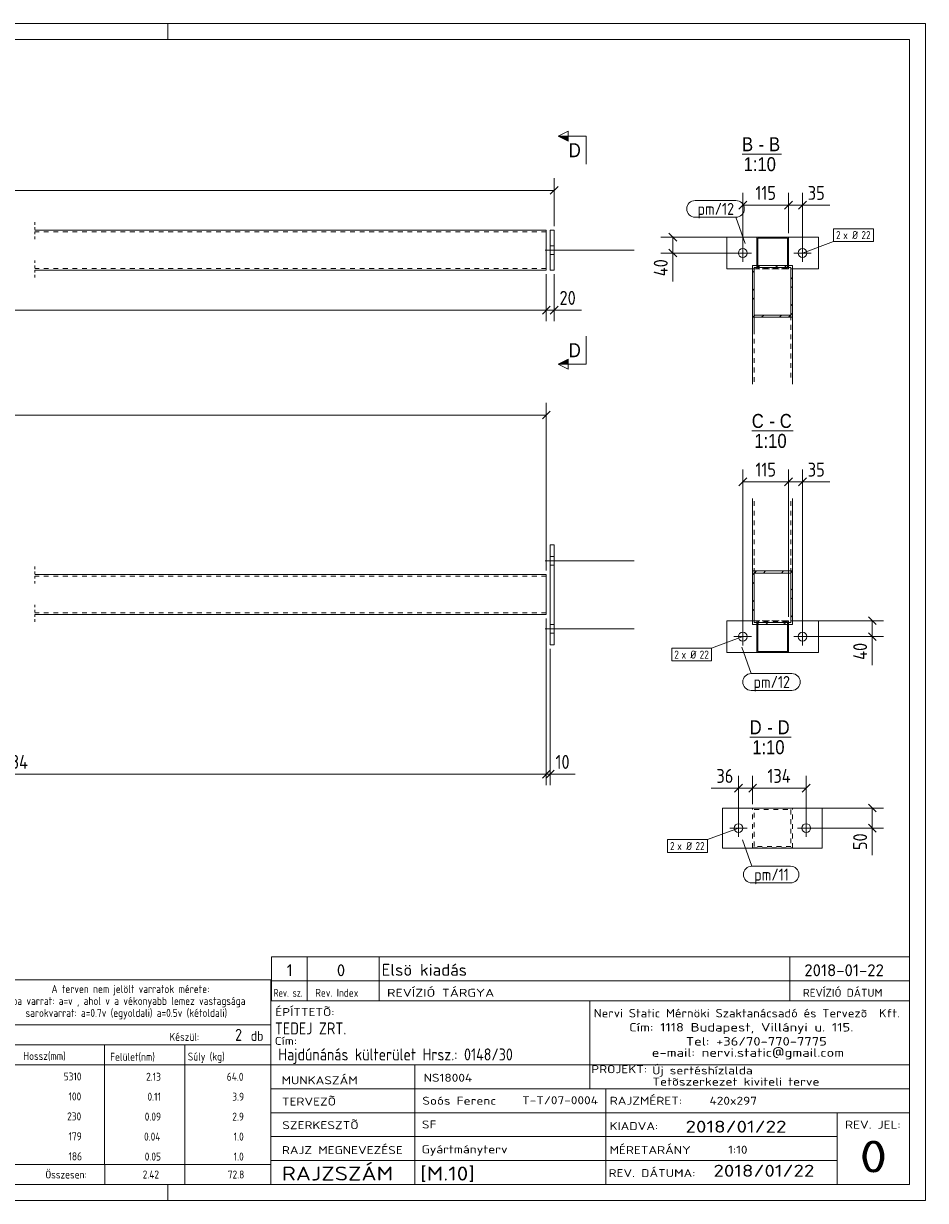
# Model space of a CAD drawing. Header units: millimetres. Extents: x 1 to 419, y 1 to 296.
# Tile 2 of 2: x 193 to 419, y 1 to 296. Entities that reach past the tile are written whole.
import ezdxf

# ---------------------------------------------------------------- set-up
doc = ezdxf.new("R2010")
doc.units = ezdxf.units.MM
doc.header["$LTSCALE"] = 0.6
for name, pattern in [('XKITLINE00', [0]), ('XKITLINE01', [4, 1, -1, 1, -1]), ('XKITLINE02', [4, 2, -2])]:
    doc.linetypes.add(name, pattern=pattern)
for name, color, linetype, lineweight in [('Bolt', 7, 'Continuous', 0), ('BoltMark', 3, 'Continuous', 0), ('DrawingSheet', 5, 'Continuous', 0), ('OtherObjectType', 1, 'Continuous', 0), ('Part', 2, 'Continuous', 0), ('PartMark', 3, 'Continuous', 0), ('Section', 6, 'Continuous', 0), ('Z-DIMENSIONS', 1, 'Continuous', 0)]:
    doc.layers.add(name, color=color, linetype=linetype, lineweight=lineweight)
doc.styles.add('ARIAL', font='ARIAL.TTF')
doc.styles.add('ISOCPEUR', font='ISOCPEUR.TTF')

msp = doc.modelspace()

# ---------------------------------------------------------------- hatches: boundary and pattern name
at = {"layer": 'Section'}
for points in [[(329.43, 266.5), (326.93, 267.75), (329.43, 267.75)], [(329.43, 210.62), (326.93, 210.62), (329.43, 211.87)]]:
    msp.add_hatch(color=6, dxfattribs=at).paths.add_polyline_path(points, flags=17)

# ---------------------------------------------------------------- linework, layer by layer
at = {"layer": 'Bolt', "color": 3, "linetype": 'XKITLINE00', "lineweight": 0}
for p, q in [((323.67, 239.17), (345.92, 239.17)), ((323.67, 239.17), (345.92, 239.17)), ((324.92, 240.27), (325.92, 240.27)), ((324.92, 240.27), (325.92, 240.27)), ((373.18, 236.28), (373.18, 240.68)), ((388.18, 236.28), (388.18, 240.68)), ((324.92, 238.07), (325.92, 238.07)), ((324.92, 238.07), (325.92, 238.07)), ((370.98, 238.48), (375.38, 238.48)), ((385.98, 238.48), (390.38, 238.48)), ((324.92, 162.4), (325.92, 162.4)), ((323.67, 161.3), (345.92, 161.3)), ((324.92, 160.2), (325.92, 160.2)), ((324.92, 145.4), (325.92, 145.4)), ((323.67, 144.3), (345.92, 144.3)), ((324.92, 143.2), (325.92, 143.2)), ((370.98, 142.32), (375.38, 142.32)), ((373.18, 140.12), (373.18, 144.52)), ((385.98, 142.32), (390.38, 142.32)), ((388.18, 140.12), (388.18, 144.52)), ((372.11, 92.14), (372.11, 96.54)), ((389.11, 92.14), (389.11, 96.54)), ((369.91, 94.34), (374.31, 94.34)), ((386.91, 94.34), (391.31, 94.34))]:
    msp.add_line(p, q, dxfattribs=at)
for centre in [(373.18, 238.48), (388.18, 238.48), (373.18, 142.32), (388.18, 142.32), (372.11, 94.34), (389.11, 94.34)]:
    msp.add_circle(centre, 1.1, dxfattribs=at)
at = {"layer": 'BoltMark', "color": 7, "linetype": 'XKITLINE00', "lineweight": 0}
for p, q in [((395.97, 244.58), (405.93, 244.58)), ((395.97, 241.38), (395.97, 244.58)), ((405.93, 241.38), (405.93, 244.58)), ((388.18, 238.48), (395.97, 241.38)), ((395.97, 241.38), (405.93, 241.38)), ((373.18, 142.32), (365.38, 139.42)), ((355.42, 139.42), (365.38, 139.42)), ((355.42, 136.22), (355.42, 139.42)), ((365.38, 136.22), (365.38, 139.42)), ((355.42, 136.22), (365.38, 136.22)), ((372.11, 94.34), (364.31, 91.44)), ((354.35, 91.44), (364.31, 91.44)), ((354.35, 88.24), (354.35, 91.44)), ((364.31, 88.24), (364.31, 91.44)), ((354.35, 88.24), (364.31, 88.24))]:
    msp.add_line(p, q, dxfattribs=at)
at = {"layer": 'DrawingSheet', "color": 2, "linetype": 'XKITLINE00', "lineweight": 0}
for p, q in [((419, 296), (1, 296)), ((229, 292), (229, 296)), ((419, 1), (419, 296)), ((229, 1), (229, 5)), ((1, 1), (419, 1))]:
    msp.add_line(p, q, dxfattribs=at)
at = {"layer": 'DrawingSheet', "color": 3, "linetype": 'XKITLINE00', "lineweight": 0}
for p, q in [((415, 292), (5, 292)), ((415, 5), (415, 292)), ((5, 5), (415, 5))]:
    msp.add_line(p, q, dxfattribs=at)
at = {"layer": 'OtherObjectType', "color": 6, "linetype": 'XKITLINE00', "lineweight": 0}
for p, q in [((373.01, 263.25), (382.89, 263.25)), ((375.45, 193.89), (385.84, 193.89)), ((374.92, 117.11), (385.31, 117.11))]:
    msp.add_line(p, q, dxfattribs=at)
at = {"layer": 'OtherObjectType', "color": 7, "linetype": 'XKITLINE00', "lineweight": 0}
for p, q in [((255, 62.05), (415, 62.05)), ((255, 62.05), (255, 56.05)), ((264, 62.05), (264, 56.05)), ((282, 62.05), (282, 56.05)), ((385, 62.05), (385, 56.05)), ((415, 62.05), (415, 56.05)), ((94.84, 56.26), (254.84, 56.26)), ((254.84, 56.26), (254.84, 45.01)), ((255, 56.05), (255, 51.05)), ((255, 56.05), (415, 56.05)), ((264, 56.05), (264, 51.05)), ((282, 56.05), (282, 51.05)), ((385, 56.05), (385, 51.05)), ((415, 56.05), (415, 51.05)), ((254.84, 51.05), (254.84, 6.75)), ((254.84, 51.05), (415, 51.05)), ((415, 51.05), (255, 51.05)), ((334.84, 51), (334.84, 35)), ((414.98, 5), (415, 51.05)), ((94.84, 45.01), (254.84, 45.01)), ((94.84, 45.01), (254.84, 45.01)), ((254.84, 45.01), (254.84, 40.01)), ((94.84, 40.01), (254.84, 40.01)), ((213.15, 40.01), (213.15, 35.01)), ((233.33, 40.01), (233.33, 35.01)), ((254.84, 40.01), (254.84, 35.01)), ((94.84, 35.01), (254.84, 35.01)), ((213.18, 35.01), (213.18, 30.01)), ((233.33, 35.01), (233.33, 30.01)), ((254.84, 35.01), (254.84, 30.01)), ((254.98, 35), (414.98, 35)), ((290.98, 35), (290.98, 5)), ((334.84, 35), (334.84, 29)), ((213.18, 30.01), (213.18, 25.01)), ((233.33, 30.01), (233.33, 25.01)), ((254.84, 30.01), (254.84, 25.01)), ((254.98, 29), (338.84, 29)), ((338.84, 29), (338.84, 5)), ((338.84, 29), (414.84, 29)), ((213.18, 25.01), (213.18, 20.01)), ((233.33, 25.01), (233.33, 20.01)), ((254.84, 25.01), (254.84, 20.01)), ((254.98, 23), (414.98, 23)), ((396.84, 23), (396.84, 5)), ((213.18, 20.01), (213.18, 15.01)), ((233.33, 20.01), (233.33, 15.01)), ((254.84, 20.01), (254.84, 15.01)), ((213.18, 15), (213.18, 10)), ((233.33, 15), (233.33, 10)), ((254.84, 15), (254.84, 10)), ((254.98, 17), (396.84, 17)), ((94.84, 10), (254.84, 10)), ((213.19, 10), (213.19, 5)), ((233.31, 10), (233.31, 5)), ((254.84, 10), (254.84, 5)), ((254.98, 11), (396.98, 11)), ((94.84, 5), (254.84, 5)), ((254.98, 5), (414.98, 5))]:
    msp.add_line(p, q, dxfattribs=at)
at = {"layer": 'OtherObjectType', "color": 1, "linetype": 'XKITLINE00', "lineweight": 0}
for p, q in [((415, 62.05), (255, 62.05)), ((255, 56.05), (415, 56.05))]:
    msp.add_line(p, q, dxfattribs=at)
at = {"layer": 'Part', "color": 2, "linetype": 'XKITLINE01', "lineweight": 0}
for p, q in [((195.68, 246.18), (195.68, 241.78)), ((195.68, 236.58), (195.68, 232.18)), ((195.68, 159.87), (195.68, 155.47)), ((195.68, 150.27), (195.68, 145.87))]:
    msp.add_line(p, q, dxfattribs=at)
at = {"layer": 'Part', "color": 2, "linetype": 'XKITLINE00', "lineweight": 0}
for p, q in [((323.93, 244.18), (195.67, 244.18)), ((323.93, 244.18), (323.93, 234.18)), ((324.92, 234.17), (324.92, 244.17)), ((324.92, 244.17), (325.92, 244.17)), ((325.92, 234.17), (325.92, 244.17)), ((369.18, 242.48), (369.18, 234.48)), ((369.18, 242.48), (376.68, 242.48)), ((376.68, 242.48), (376.68, 235.36)), ((384.68, 242.48), (376.68, 242.48)), ((376.98, 235.36), (376.98, 242.18)), ((384.38, 242.18), (376.98, 242.18)), ((384.38, 242.18), (384.38, 235.36)), ((392.18, 242.48), (384.68, 242.48)), ((384.68, 235.36), (384.68, 242.48)), ((392.18, 234.48), (392.18, 242.48)), ((323.93, 234.18), (195.67, 234.18)), ((324.92, 234.17), (325.92, 234.17)), ((369.18, 234.48), (375.67, 234.48)), ((375.67, 222.36), (375.67, 235.36)), ((375.67, 235.36), (385.67, 235.36)), ((376.07, 234.84), (376.07, 222.88)), ((385.27, 234.84), (376.07, 234.84)), ((376.68, 235.36), (376.98, 235.36)), ((384.38, 235.36), (384.68, 235.36)), ((385.27, 222.88), (385.27, 234.84)), ((385.67, 235.36), (385.67, 222.36)), ((392.18, 234.48), (385.67, 234.48)), ((385.67, 222.36), (375.67, 222.36)), ((375.67, 222.36), (375.67, 205.64)), ((376.07, 222.88), (385.27, 222.88)), ((385.67, 222.36), (385.67, 205.64)), ((375.67, 158.81), (375.67, 176.92)), ((385.67, 158.81), (385.67, 176.92)), ((324.92, 140.3), (324.92, 165.3)), ((325.92, 165.3), (324.92, 165.3)), ((325.92, 140.3), (325.92, 165.3)), ((323.93, 157.87), (195.67, 157.87)), ((323.93, 157.87), (323.93, 147.87)), ((375.67, 158.81), (385.67, 158.81)), ((375.67, 145.36), (375.67, 158.81)), ((385.27, 158.27), (376.07, 158.27)), ((376.07, 158.27), (376.07, 145.9)), ((385.27, 145.9), (385.27, 158.27)), ((385.67, 158.81), (385.67, 145.36)), ((323.93, 147.87), (195.67, 147.87)), ((369.18, 138.32), (369.18, 146.32)), ((369.18, 146.32), (375.67, 146.32)), ((385.67, 145.36), (375.67, 145.36)), ((376.07, 145.9), (385.27, 145.9)), ((376.98, 145.36), (376.68, 145.36)), ((376.68, 145.36), (376.68, 138.32)), ((376.98, 138.62), (376.98, 145.36)), ((384.68, 145.36), (384.38, 145.36)), ((384.38, 138.62), (384.38, 145.36)), ((384.68, 138.32), (384.68, 145.36)), ((385.67, 146.32), (392.18, 146.32)), ((392.18, 138.32), (392.18, 146.32)), ((325.92, 140.3), (324.92, 140.3)), ((369.18, 138.32), (376.68, 138.32)), ((384.68, 138.32), (376.68, 138.32)), ((384.38, 138.62), (376.98, 138.62)), ((392.18, 138.32), (384.68, 138.32)), ((368.11, 89.34), (368.11, 99.34)), ((393.11, 99.34), (368.11, 99.34)), ((385.67, 99.36), (375.67, 99.36)), ((375.67, 99.34), (375.67, 99.36)), ((385.67, 99.34), (385.67, 99.36)), ((393.11, 89.34), (393.11, 99.34)), ((393.11, 89.34), (368.11, 89.34))]:
    msp.add_line(p, q, dxfattribs=at)
at = {"layer": 'Part', "color": 7, "linetype": 'XKITLINE02', "lineweight": 0}
for p, q in [((323.93, 243.78), (195.67, 243.78)), ((384.68, 242.48), (376.68, 242.48)), ((323.93, 234.58), (195.67, 234.58)), ((375.67, 235.36), (375.67, 218.64)), ((375.67, 234.48), (385.67, 234.48)), ((376.07, 234.84), (376.07, 218.12)), ((376.68, 235.36), (376.68, 234.48)), ((384.68, 234.48), (376.68, 234.48)), ((376.98, 235.36), (376.98, 234.78)), ((376.98, 234.78), (376.98, 234.84)), ((384.38, 234.78), (376.98, 234.78)), ((384.38, 235.36), (384.38, 234.78)), ((384.38, 234.78), (384.38, 234.84)), ((384.68, 235.36), (384.68, 234.48)), ((385.27, 234.84), (385.27, 218.12)), ((385.67, 235.36), (385.67, 218.64)), ((376.07, 222.36), (376.07, 222.88)), ((376.07, 206.16), (376.07, 222.36)), ((385.27, 222.88), (385.27, 206.16)), ((376.07, 158.27), (376.07, 176.38)), ((385.27, 158.27), (385.27, 176.38)), ((375.67, 145.36), (375.67, 163.47)), ((376.07, 145.9), (376.07, 164)), ((385.27, 145.9), (385.27, 164)), ((385.67, 145.36), (385.67, 163.47)), ((323.93, 157.47), (195.67, 157.47)), ((323.93, 148.27), (195.67, 148.27)), ((375.67, 146.32), (385.67, 146.32)), ((384.68, 146.32), (376.68, 146.32)), ((376.68, 145.36), (376.68, 146.32)), ((384.38, 146.02), (376.98, 146.02)), ((376.98, 145.36), (376.98, 146.02)), ((384.38, 145.36), (384.38, 146.02)), ((384.68, 145.36), (384.68, 146.32)), ((384.68, 138.32), (376.68, 138.32)), ((375.67, 89.36), (375.67, 99.34)), ((376.07, 89.76), (376.07, 98.96)), ((376.07, 98.96), (385.27, 98.96)), ((385.27, 98.96), (385.27, 89.76)), ((385.67, 89.36), (385.67, 99.34)), ((375.67, 89.36), (385.67, 89.36)), ((385.27, 89.76), (376.07, 89.76))]:
    msp.add_line(p, q, dxfattribs=at)
at = {"layer": 'Part', "color": 11, "linetype": 'XKITLINE00', "lineweight": 0}
for p, q in [((379.44, 242.18), (379.14, 242.48)), ((381.04, 242.18), (380.74, 242.48)), ((384.24, 242.18), (383.94, 242.48)), ((384.68, 241.74), (384.38, 242.04)), ((376.98, 241.45), (376.68, 241.75)), ((376.98, 239.85), (376.68, 240.15)), ((376.98, 236.66), (376.68, 236.96)), ((376.68, 236.96), (376.68, 236.96)), ((384.68, 238.54), (384.38, 238.84)), ((384.68, 236.95), (384.38, 237.25)), ((375.67, 233.59), (376.07, 233.99)), ((376.93, 234.84), (377.45, 235.36)), ((381.42, 234.84), (381.94, 235.36)), ((383.67, 234.84), (384.19, 235.36)), ((385.27, 231.96), (385.67, 232.36)), ((385.27, 229.72), (385.67, 230.12)), ((375.67, 229.1), (376.07, 229.5)), ((375.67, 226.85), (376.07, 227.25)), ((385.27, 225.23), (385.67, 225.63)), ((375.67, 222.36), (376.19, 222.88)), ((377.92, 222.36), (378.44, 222.88)), ((382.41, 222.36), (382.93, 222.88)), ((384.65, 222.36), (385.17, 222.88)), ((385.27, 222.98), (385.67, 223.38)), ((376.07, 158.21), (375.67, 157.81)), ((376.67, 158.81), (376.14, 158.27)), ((378.92, 158.81), (378.38, 158.27)), ((383.41, 158.81), (382.87, 158.27)), ((385.65, 158.81), (385.12, 158.27)), ((376.07, 155.96), (375.67, 155.56)), ((385.67, 154.34), (385.27, 153.94)), ((376.07, 151.47), (375.67, 151.07)), ((385.67, 152.09), (385.27, 151.69)), ((376.07, 149.23), (375.67, 148.83)), ((385.67, 147.6), (385.27, 147.2)), ((377.23, 145.9), (376.69, 145.36)), ((379.48, 145.9), (378.94, 145.36)), ((383.97, 145.9), (383.43, 145.36)), ((383.43, 145.36), (383.43, 145.36)), ((384.68, 144.64), (384.38, 144.94)), ((376.98, 142.86), (376.68, 143.16)), ((384.68, 143.06), (384.38, 143.36)), ((376.98, 141.27), (376.68, 141.57)), ((384.68, 139.9), (384.38, 140.2)), ((376.77, 138.32), (376.68, 138.41)), ((379.93, 138.32), (379.63, 138.62)), ((381.51, 138.32), (381.21, 138.62)), ((384.68, 138.32), (384.37, 138.62))]:
    msp.add_line(p, q, dxfattribs=at)
at = {"layer": 'PartMark', "color": 7, "linetype": 'XKITLINE00', "lineweight": 0}
for p, q in [((361.25, 251.64), (371.48, 251.64)), ((361.25, 247.44), (371.48, 247.44)), ((373.81, 240.85), (371.48, 247.44)), ((372.95, 139.65), (375.28, 133.06)), ((375.28, 133.06), (385.5, 133.06)), ((375.28, 128.86), (385.5, 128.86)), ((373.14, 91.37), (375.46, 84.78)), ((375.46, 84.78), (385.17, 84.78)), ((375.46, 80.58), (385.17, 80.58))]:
    msp.add_line(p, q, dxfattribs=at)
for centre, start, end in [((361.25, 249.54), 90, 270), ((371.48, 249.54), 270, 90), ((375.28, 130.96), 90, 270), ((385.5, 130.96), 270, 90), ((375.46, 82.68), 90, 270), ((385.17, 82.68), 270, 90)]:
    msp.add_arc(centre, 2.1, start, end, dxfattribs=at)
at = {"layer": 'Section', "color": 6, "linetype": 'XKITLINE00', "lineweight": 0}
for p, q in [((326.93, 267.75), (329.43, 269)), ((329.43, 266.5), (329.43, 269)), ((326.93, 267.75), (329.43, 266.5)), ((333.93, 267.75), (326.93, 267.75)), ((333.93, 267.75), (333.93, 260.75)), ((333.93, 210.62), (333.93, 217.62)), ((326.93, 210.62), (329.43, 211.87)), ((329.43, 209.37), (326.93, 210.62)), ((333.93, 210.62), (326.93, 210.62)), ((329.43, 211.87), (329.43, 209.37))]:
    msp.add_line(p, q, dxfattribs=at)
at = {"layer": 'Z-DIMENSIONS', "color": 7, "linetype": 'XKITLINE00', "lineweight": 0}
for p, q in [((325.92, 245.17), (325.92, 257.23)), ((37.5, 254.18), (325.92, 254.18)), ((326.91, 255.17), (324.93, 253.19)), ((374.17, 251.49), (372.19, 249.51)), ((373.18, 239.48), (373.18, 253.55)), ((385.67, 251.49), (383.69, 249.51)), ((385.67, 251.49), (383.69, 249.51)), ((384.68, 243.48), (384.68, 253.55)), ((384.68, 243.48), (384.68, 253.55)), ((389.17, 251.49), (387.19, 249.51)), ((388.18, 239.48), (388.18, 253.55)), ((373.18, 250.5), (384.68, 250.5)), ((384.68, 250.5), (388.18, 250.5)), ((388.18, 250.5), (395.01, 250.5)), ((388.18, 250.5), (395.01, 250.5)), ((375.68, 242.48), (352.62, 242.48)), ((354.68, 243.47), (356.66, 241.49)), ((355.67, 238.48), (355.67, 242.48)), ((354.68, 239.47), (356.66, 237.49)), ((372.18, 238.48), (352.62, 238.48)), ((355.67, 238.48), (355.67, 231.34)), ((355.67, 238.48), (355.67, 231.34)), ((323.93, 233.18), (323.93, 221.38)), ((323.93, 233.18), (323.93, 221.38)), ((325.92, 233.17), (325.92, 221.38)), ((324.92, 225.17), (322.94, 223.19)), ((324.92, 225.17), (322.94, 223.19)), ((326.91, 225.17), (324.93, 223.19)), ((38.5, 224.18), (323.93, 224.18)), ((323.93, 224.18), (325.92, 224.18)), ((325.92, 224.18), (332.76, 224.18)), ((325.92, 224.18), (332.76, 224.18)), ((323.93, 158.87), (323.93, 200.92)), ((44.18, 197.87), (323.93, 197.87)), ((324.92, 198.86), (322.94, 196.88)), ((373.18, 143.32), (373.18, 184.19)), ((384.68, 147.32), (384.68, 184.19)), ((384.68, 147.32), (384.68, 184.19)), ((388.18, 143.32), (388.18, 184.19)), ((374.17, 182.13), (372.19, 180.15)), ((373.18, 181.14), (384.68, 181.14)), ((385.67, 182.13), (383.69, 180.15)), ((385.67, 182.13), (383.69, 180.15)), ((384.68, 181.14), (388.18, 181.14)), ((389.17, 182.13), (387.19, 180.15)), ((388.18, 181.14), (395.01, 181.14)), ((388.18, 181.14), (395.01, 181.14)), ((323.93, 146.87), (323.93, 105.07)), ((323.93, 146.87), (323.93, 105.07)), ((385.68, 146.32), (408.47, 146.32)), ((404.68, 147.31), (406.66, 145.33)), ((405.67, 142.32), (405.67, 146.32)), ((389.18, 142.32), (408.47, 142.32)), ((404.68, 143.31), (406.66, 141.33)), ((405.67, 142.32), (405.67, 135.18)), ((405.67, 142.32), (405.67, 135.18)), ((324.92, 139.3), (324.92, 105.07)), ((56.14, 107.87), (323.93, 107.87)), ((324.92, 108.86), (322.94, 106.88)), ((324.92, 108.86), (322.94, 106.88)), ((325.91, 108.86), (323.93, 106.88)), ((323.93, 107.87), (324.92, 107.87)), ((324.92, 107.87), (331.16, 107.87)), ((324.92, 107.87), (331.16, 107.87)), ((372.11, 95.34), (372.11, 107.41)), ((375.67, 100.36), (375.67, 107.41)), ((375.67, 100.36), (375.67, 107.41)), ((389.11, 95.34), (389.11, 107.41)), ((372.11, 104.36), (365.27, 104.36)), ((372.11, 104.36), (365.27, 104.36)), ((373.1, 105.35), (371.12, 103.37)), ((372.11, 104.36), (375.67, 104.36)), ((376.66, 105.35), (374.68, 103.37)), ((376.66, 105.35), (374.68, 103.37)), ((375.67, 104.36), (389.11, 104.36)), ((390.1, 105.35), (388.12, 103.37)), ((404.68, 100.35), (406.66, 98.37)), ((386.67, 99.36), (408.47, 99.36)), ((405.67, 94.34), (405.67, 99.36)), ((404.68, 95.33), (406.66, 93.35)), ((390.11, 94.34), (408.47, 94.34)), ((405.67, 94.34), (405.67, 87.51)), ((405.67, 94.34), (405.67, 87.51))]:
    msp.add_line(p, q, dxfattribs=at)
at = {"layer": 'Z-DIMENSIONS', "color": 3}
for p in [(325.92, 254.18), (373.18, 250.5), (384.68, 250.5), (384.68, 250.5), (388.18, 250.5), (355.67, 242.48), (355.67, 238.48), (323.93, 224.18), (323.93, 224.18), (325.92, 224.18), (323.93, 197.87), (373.18, 181.14), (384.68, 181.14), (384.68, 181.14), (388.18, 181.14), (405.67, 146.32), (405.67, 142.32), (323.93, 107.87), (323.93, 107.87), (324.92, 107.87), (372.11, 104.36), (375.67, 104.36), (375.67, 104.36), (389.11, 104.36), (405.67, 99.36), (405.67, 94.34)]:
    msp.add_point(p, dxfattribs=at)

# ---------------------------------------------------------------- texts
at = {"layer": 'BoltMark', "color": 3, "style": 'ISOCPEUR', "width": 0.85}
for s, p in [('2', (396.57, 241.98)), ('x Ø', (398.37, 241.98)), ('22', (402.93, 241.98)), ('2', (356.02, 136.82)), ('x Ø', (357.82, 136.82)), ('22', (362.38, 136.82)), ('2', (354.95, 88.84)), ('x Ø', (356.75, 88.84)), ('22', (361.31, 88.84))]:
    msp.add_text(s, height=2, dxfattribs=at).set_placement(p)
at = {"layer": 'OtherObjectType', "color": 6, "style": 'ARIAL', "width": 0.85}
for s, p in [('B', (373.01, 264)), ('-', (377.18, 264)), ('B', (379.78, 264)), ('1:10', (373.41, 259)), ('C', (375.45, 194.64)), ('C', (382.47, 194.64)), ('-', (379.87, 194.64)), ('1:10', (376.1, 189.64)), ('D', (374.92, 117.86)), ('D', (381.94, 117.86)), ('-', (379.34, 117.86)), ('1:10', (375.57, 112.86))]:
    msp.add_text(s, height=3.5, dxfattribs=at).set_placement(p)
at = {"layer": 'OtherObjectType', "color": 7, "style": 'ISOCPEUR'}
for s, height, width, p in [('1', 3, 1.017001, (258.82, 57.2)), ('0', 3, 1.017001, (271.4, 57.2)), ('Elsö kiadás', 3, 1.017001, (282.63, 57.31)), ('2018-01-22', 3, 1.017001, (388.62, 57.2)), ('A terven nem jelölt varratok mérete:', 2, 0.85, (199.86, 53.01)), ('Rev. sz.', 2, 0.68, (255.54, 52.05)), ('Rev. Index', 2, 0.85, (266, 52.05)), ('REVÍZIÓ TÁRGYA', 2, 1.275, (284, 52.05)), ('REVÍZIÓ DÁTUM', 2, 1.02, (388.28, 52.05)), ('tompa varrat: a=v , ahol v a vékonyabb lemez vastagsága', 2, 0.85, (186.34, 50.01)), ('sarokvarrat: a=0.7v (egyoldali) a=0.5v (kétoldali)', 2, 0.85, (193.34, 47.01)), ('ÉPÍTTETÕ:', 2, 1.211571, (255.96, 47.22)), ('Nervi Static Mérnöki\xa0Szaktanácsadó\xa0és\xa0Tervezõ  Kft.', 2.1176, 1.08375, (335.84, 46.88)), ('TEDEJ ZRT.', 3, 0.85, (255.87, 42.62)), ('Cím:\xa01118 Budapest, Villányi u. 115.', 2.1176, 1.250101, (344.68, 43.35)), ('Készül:', 2, 0.85, (229.47, 41.01)), ('db', 2.5, 0.85, (249.84, 41.01)), ('Cím:', 2, 1.211571, (255.84, 40)), ('Tel:\xa0+36/70-770-7775', 2.1176, 1.250101, (358.91, 39.82)), ('Hossz(mm)', 2, 0.85, (192.78, 36.22)), ('Súly (kg)', 2, 0.85, (234.05, 36.07)), ('Hajdúnánás külterület Hrsz.: 0148/30', 3, 0.85, (256.73, 36.1)), ('e-mail:\xa0nervi.static@gmail.com', 2.1176, 1.250101, (350.38, 37)), ('Felület(nm)', 2, 0.85, (214.56, 36.01)), ('MUNKASZÁM', 2, 1.211571, (257.55, 30.12)), ('NS18004', 2, 1.211571, (293.17, 30.76)), ('PROJEKT:', 2, 1.211571, (335.18, 32.9)), ('Új sertéshízlalda', 2, 1.211571, (350.47, 32.6)), ('Tetõszerkezet kiviteli terve', 2, 1.211571, (350.54, 29.78)), ('TERVEZÕ', 2, 1.211571, (257.63, 24.79)), ('Soós Ferenc', 2, 1.211571, (292.84, 25)), ('T-T/07-0004', 2, 1.211571, (317.86, 25.11)), ('RAJZMÉRET:', 2, 1.211571, (339.84, 25)), ('420x297', 2, 1.211571, (364.84, 25)), ('SZERKESZTÕ', 2, 1.211571, (257.72, 18.87)), ('SF', 2, 1.211571, (292.72, 19.04)), ('2018/01/22', 3, 1.275, (358.84, 18)), ('REV. JEL:', 2, 1.211571, (398.84, 19)), ('KIADVA:', 2, 1.211571, (339.78, 18.64)), ('RAJZ MEGNEVEZÉSE', 2, 1.211571, (257.62, 12.62)), ('Gyártmányterv', 2, 1.211571, (292.65, 12.82)), ('MÉRETARÁNY', 2, 1.211571, (339.78, 12.65)), ('1:10', 2, 1.211571, (369.51, 12.72)), ('0', 8, 1.275, (402.45, 8)), ('Összesen:', 2, 0.85, (198.33, 6.5)), ('RAJZSZÁM', 3.5, 1.211571, (257.62, 6)), ('[M.10]', 3.5, 1.211571, (292.3, 5.99)), ('REV. DÁTUMA:', 2, 1.211571, (339.53, 6.85)), ('2018/01/22', 3, 1.275, (365.83, 6.95))]:
    msp.add_text(s, height=height, dxfattribs=dict(at, width=width)).set_placement(p)
at = {"layer": 'OtherObjectType', "color": 5, "style": 'ISOCPEUR', "width": 0.85}
for s, height, p in [('2', 3, (245.89, 41.01)), ('5310', 2, (202.92, 31.07)), ('2.13', 2, (223.58, 31.01)), ('64.0', 2, (243.82, 31.01)), ('100', 2, (204.13, 26.07)), ('0.11', 2, (223.92, 26.01)), ('3.9', 2, (245.19, 26.01)), ('230', 2, (203.78, 21.07)), ('0.09', 2, (223.23, 21.01)), ('2.9', 2, (245.19, 21.01)), ('179', 2, (204.13, 16.07)), ('0.04', 2, (223.06, 16)), ('1.0', 2, (245.54, 16)), ('186', 2, (204.13, 11.06)), ('0.05', 2, (223.23, 11)), ('1.0', 2, (245.54, 11)), ('2.42', 2, (222.72, 6.5)), ('72.8', 2, (244.06, 6.5))]:
    msp.add_text(s, height=height, dxfattribs=at).set_placement(p)
at = {"layer": 'PartMark', "color": 3, "style": 'ISOCPEUR', "width": 0.85}
for s, p in [('pm/12', (361.85, 248.04)), ('pm/12', (375.88, 129.46)), ('pm/11', (376.06, 81.18))]:
    msp.add_text(s, height=3, dxfattribs=at).set_placement(p)
at = {"layer": 'Section', "color": 6, "style": 'ARIAL', "width": 0.85}
for p in [(329.56, 262.5), (329.56, 212.37)]:
    msp.add_text('D', height=3.5, dxfattribs=at).set_placement(p)
at = {"layer": 'Z-DIMENSIONS', "color": 3, "style": 'ISOCPEUR', "width": 0.85}
for s, p in [('115', (376.37, 251.8)), ('35', (389.49, 251.8)), ('20', (327.24, 225.48)), ('115', (376.37, 182.44)), ('35', (389.49, 182.44)), ('5134', (185.97, 109.17)), ('10', (326.24, 109.17)), ('36', (366.58, 105.66)), ('134', (379.38, 105.66))]:
    msp.add_text(s, height=3.5, dxfattribs=at).set_placement(p)
for s, p in [('40', (354.37, 232.65)), ('40', (404.37, 136.49)), ('50', (404.37, 88.82))]:
    msp.add_text(s, height=3.5, rotation=90.0002, dxfattribs=at).set_placement(p)

doc.saveas('drawing.dxf')
